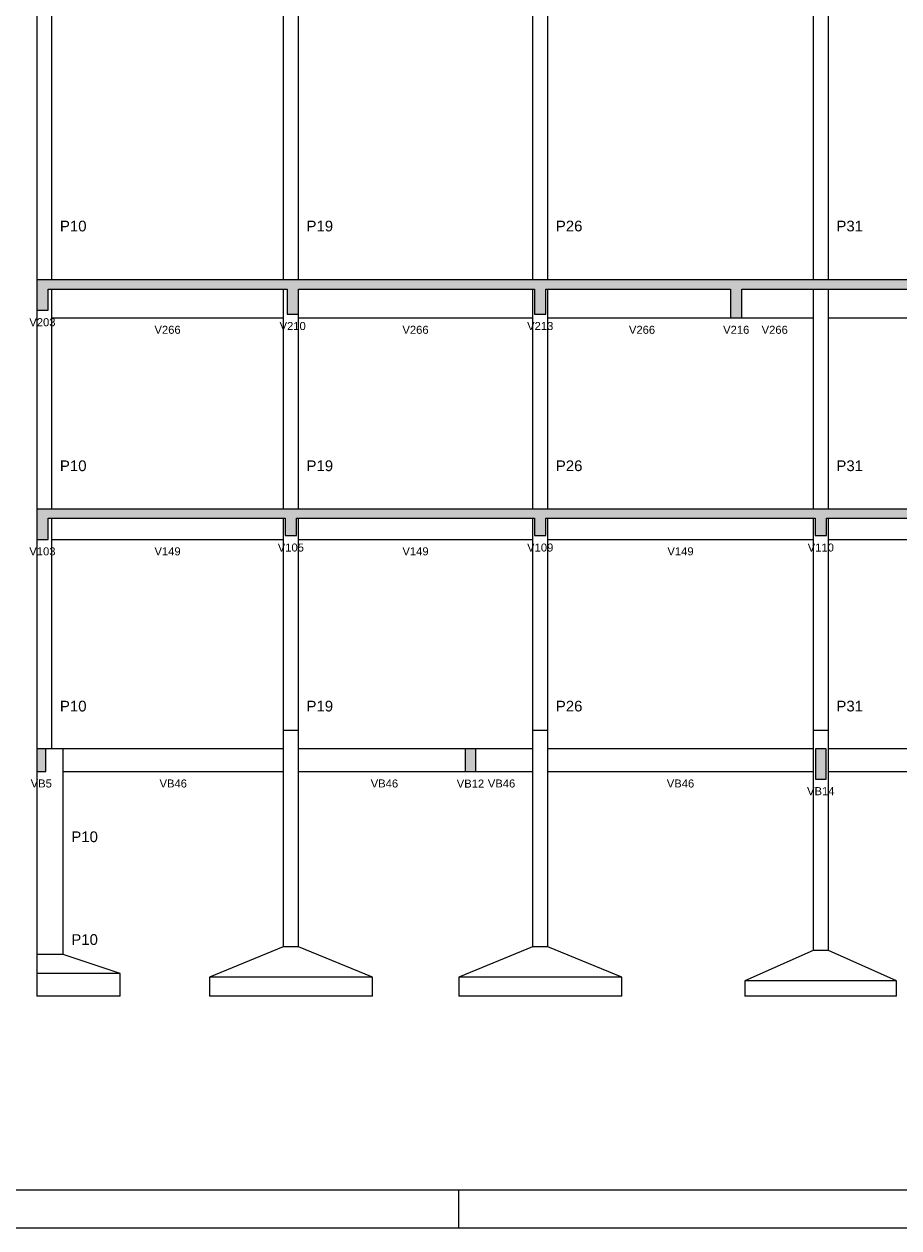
# Model space of a CAD drawing. Header units: millimetres. Extents: x 0 to 119, y 0 to 84.
# Tile 5 of 11: x 52 to 75, y 0 to 32. Entities that reach past the tile are written whole.
import ezdxf

# ---------------------------------------------------------------- set-up
doc = ezdxf.new("R2010")
doc.units = ezdxf.units.MM
doc.header["$MEASUREMENT"] = 0
doc.linetypes.add('NULL', pattern=[0])
for name, color, linetype, lineweight in [('FO-Elementos cortados', 159, 'Continuous', 5), ('FO-Elementos em vista', 7, 'Continuous', 5), ('FO-Hachuras', 153, 'Continuous', 5), ('FO-Textos das vigas', 7, 'Continuous', 5), ('FO-Textos dos pilares', 7, 'Continuous', 5)]:
    doc.layers.add(name, color=color, linetype=linetype, lineweight=lineweight)
doc.layers.add('SEDUC_MARF', color=1, linetype='Continuous')
doc.layers.add('SEDUC_MARGG', color=7, linetype='Continuous')
doc.styles.add('Arial', font='txt')

msp = doc.modelspace()

# ---------------------------------------------------------------- hatches: boundary and pattern name
at = {"layer": 'FO-Hachuras', "linetype": 'Continuous'}
for points in [[(52.2794, 24.7506), (59.1815, 24.7506), (59.1815, 24.9906), (52.2794, 24.9906), (52.2794, 24.7506)], [(52.2794, 24.1906), (52.5794, 24.1906), (52.5794, 24.9906), (52.2794, 24.9906), (52.2794, 24.1906)], [(58.8808, 24.7506), (65.7094, 24.7506), (65.7094, 24.9906), (58.8808, 24.9906), (58.8808, 24.7506)], [(58.8808, 24.0906), (59.1808, 24.0906), (59.1808, 24.9906), (58.8808, 24.9906), (58.8808, 24.0906)], [(65.4094, 24.7506), (70.8794, 24.7506), (70.8794, 24.9906), (65.4094, 24.9906), (65.4094, 24.7506)], [(65.4094, 24.0906), (65.7094, 24.0906), (65.7094, 24.9906), (65.4094, 24.9906), (65.4094, 24.0906)], [(70.5794, 24.7506), (80.9794, 24.7506), (80.9794, 24.9906), (70.5794, 24.9906), (70.5794, 24.7506)], [(70.5794, 23.9906), (70.8794, 23.9906), (70.8794, 24.9906), (70.5794, 24.9906), (70.5794, 23.9906)], [(52.2794, 18.7106), (59.1322, 18.7106), (59.1322, 18.9506), (52.2794, 18.9506), (52.2794, 18.7106)], [(52.2794, 18.1506), (52.5794, 18.1506), (52.5794, 18.9506), (52.2794, 18.9506), (52.2794, 18.1506)], [(58.8322, 18.7106), (65.7094, 18.7106), (65.7094, 18.9506), (58.8322, 18.9506), (58.8322, 18.7106)], [(58.8322, 18.2506), (59.1322, 18.2506), (59.1322, 18.9506), (58.8322, 18.9506), (58.8322, 18.2506)], [(65.4094, 18.7106), (73.1094, 18.7106), (73.1094, 18.9506), (65.4094, 18.9506), (65.4094, 18.7106)], [(65.4094, 18.2506), (65.7094, 18.2506), (65.7094, 18.9506), (65.4094, 18.9506), (65.4094, 18.2506)], [(72.8094, 18.7106), (77.9814, 18.7106), (77.9814, 18.9506), (72.8094, 18.9506), (72.8094, 18.7106)], [(72.8094, 18.2506), (73.1094, 18.2506), (73.1094, 18.9506), (72.8094, 18.9506), (72.8094, 18.2506)], [(52.2794, 12.0306), (52.5194, 12.0306), (52.5194, 12.6306), (52.2794, 12.6306), (52.2794, 12.0306)], [(63.5794, 12.0306), (63.8594, 12.0306), (63.8594, 12.6306), (63.5794, 12.6306), (63.5794, 12.0306)], [(72.8194, 11.8306), (73.0994, 11.8306), (73.0994, 12.6306), (72.8194, 12.6306), (72.8194, 11.8306)]]:
    msp.add_hatch(color=153, dxfattribs=at).paths.add_polyline_path(points)

# ---------------------------------------------------------------- linework, layer by layer
at = {"layer": 'FO-Elementos cortados'}
for p, q in [((52.2794, 24.9906), (52.2794, 24.7506)), ((52.5794, 24.9906), (52.2794, 24.9906)), ((52.6794, 24.9906), (52.5794, 24.9906)), ((58.7822, 24.9906), (52.6794, 24.9906)), ((58.8808, 24.9906), (58.7822, 24.9906)), ((59.1808, 24.9906), (58.8808, 24.9906)), ((59.1815, 24.9906), (59.1808, 24.9906)), ((59.1822, 24.9906), (59.1815, 24.9906)), ((65.3594, 24.9906), (59.1822, 24.9906)), ((65.4094, 24.9906), (65.3594, 24.9906)), ((65.7094, 24.9906), (65.4094, 24.9906)), ((65.7594, 24.9906), (65.7094, 24.9906)), ((70.5794, 24.9906), (65.7594, 24.9906)), ((70.7294, 24.9906), (70.5794, 24.9906)), ((70.8794, 24.9906), (70.7294, 24.9906)), ((72.7594, 24.9906), (70.8794, 24.9906)), ((73.1594, 24.9906), (72.7594, 24.9906)), ((77.6814, 24.9906), (73.1594, 24.9906)), ((52.2794, 24.7506), (52.2794, 24.1906)), ((52.5794, 24.1906), (52.5794, 24.7506)), ((52.5794, 24.7506), (52.6794, 24.7506)), ((52.6794, 24.7506), (58.7822, 24.7506)), ((58.7822, 24.7506), (58.8808, 24.7506)), ((58.8808, 24.7506), (58.8808, 24.0906)), ((59.1808, 24.0906), (59.1808, 24.7506)), ((59.1822, 24.7506), (65.3594, 24.7506)), ((65.3594, 24.7506), (65.4094, 24.7506)), ((65.4094, 24.7506), (65.4094, 24.0906)), ((65.7094, 24.0906), (65.7094, 24.7506)), ((65.7094, 24.7506), (65.7594, 24.7506)), ((65.7594, 24.7506), (70.5794, 24.7506)), ((70.5794, 24.7506), (70.5794, 23.9906)), ((70.8794, 23.9906), (70.8794, 24.7506)), ((70.8794, 24.7506), (72.7594, 24.7506)), ((72.7594, 24.7506), (73.1594, 24.7506)), ((73.1594, 24.7506), (77.6814, 24.7506)), ((52.2794, 24.1906), (52.5794, 24.1906)), ((58.8808, 24.0906), (59.1808, 24.0906)), ((65.4094, 24.0906), (65.7094, 24.0906)), ((70.5794, 23.9906), (70.7294, 23.9906)), ((70.7294, 23.9906), (70.8794, 23.9906)), ((52.2794, 18.9506), (52.2794, 18.7106)), ((52.5794, 18.9506), (52.2794, 18.9506)), ((52.6794, 18.9506), (52.5794, 18.9506)), ((58.7822, 18.9506), (52.6794, 18.9506)), ((58.8322, 18.9506), (58.7822, 18.9506)), ((59.1322, 18.9506), (58.8322, 18.9506)), ((59.1822, 18.9506), (59.1322, 18.9506)), ((65.3594, 18.9506), (59.1822, 18.9506)), ((65.4094, 18.9506), (65.3594, 18.9506)), ((65.7094, 18.9506), (65.4094, 18.9506)), ((65.7594, 18.9506), (65.7094, 18.9506)), ((72.7594, 18.9506), (65.7594, 18.9506)), ((72.8094, 18.9506), (72.7594, 18.9506)), ((73.1094, 18.9506), (72.8094, 18.9506)), ((73.1594, 18.9506), (73.1094, 18.9506)), ((77.6814, 18.9506), (73.1594, 18.9506)), ((52.2794, 18.7106), (52.2794, 18.1506)), ((52.5794, 18.1506), (52.5794, 18.7106)), ((52.5794, 18.7106), (52.6794, 18.7106)), ((52.6794, 18.7106), (58.7822, 18.7106)), ((58.7822, 18.7106), (58.8322, 18.7106)), ((58.8322, 18.7106), (58.8322, 18.2506)), ((59.1322, 18.2506), (59.1322, 18.7106)), ((59.1322, 18.7106), (59.1822, 18.7106)), ((59.1822, 18.7106), (65.3594, 18.7106)), ((65.3594, 18.7106), (65.4094, 18.7106)), ((65.4094, 18.7106), (65.4094, 18.2506)), ((65.7094, 18.2506), (65.7094, 18.7106)), ((65.7094, 18.7106), (65.7594, 18.7106)), ((65.7594, 18.7106), (72.7594, 18.7106)), ((72.7594, 18.7106), (72.8094, 18.7106)), ((72.8094, 18.7106), (72.8094, 18.2506)), ((73.1094, 18.2506), (73.1094, 18.7106)), ((73.1094, 18.7106), (73.1594, 18.7106)), ((73.1594, 18.7106), (77.6814, 18.7106)), ((52.2794, 18.1506), (52.5794, 18.1506)), ((58.8322, 18.2506), (59.1322, 18.2506)), ((65.4094, 18.2506), (65.7094, 18.2506)), ((72.8094, 18.2506), (73.1094, 18.2506)), ((52.5194, 12.6306), (52.2794, 12.6306)), ((52.2794, 12.6306), (52.2794, 12.0306)), ((52.5194, 12.0306), (52.5194, 12.6306)), ((63.5794, 12.6306), (63.5794, 12.0306)), ((63.7194, 12.6306), (63.5794, 12.6306)), ((63.8594, 12.6306), (63.7194, 12.6306)), ((63.8594, 12.0306), (63.8594, 12.6306)), ((73.0994, 12.6306), (72.8194, 12.6306)), ((72.8194, 12.6306), (72.8194, 11.8306)), ((73.0994, 11.8306), (73.0994, 12.6306)), ((52.2794, 12.0306), (52.5194, 12.0306)), ((63.5794, 12.0306), (63.7194, 12.0306)), ((63.7194, 12.0306), (63.8594, 12.0306)), ((72.8194, 11.8306), (73.0994, 11.8306))]:
    msp.add_line(p, q, dxfattribs=at)
at = {"layer": 'FO-Elementos em vista'}
for p, q in [((52.2794, 32.3506), (52.2794, 31.5106)), ((52.6794, 31.5106), (52.6794, 32.3506)), ((58.7822, 32.3506), (58.7822, 31.5106)), ((59.1822, 31.5106), (59.1822, 32.3506)), ((65.3594, 32.3506), (65.3594, 31.5106)), ((65.7594, 31.5106), (65.7594, 32.3506)), ((72.7594, 32.3506), (72.7594, 31.5106)), ((73.1594, 31.5106), (73.1594, 32.3506)), ((52.2794, 31.5106), (52.2794, 28.3906)), ((52.6794, 28.3906), (52.6794, 31.5106)), ((58.7822, 31.5106), (58.7822, 28.3906)), ((59.1822, 28.3906), (59.1822, 31.5106)), ((65.3594, 31.5106), (65.3594, 28.3906)), ((65.7594, 28.3906), (65.7594, 31.5106)), ((72.7594, 31.5106), (72.7594, 28.3906)), ((73.1594, 28.3906), (73.1594, 31.5106)), ((52.2794, 28.3906), (52.2794, 24.9906)), ((52.6794, 24.9906), (52.6794, 28.3906)), ((58.7822, 28.3906), (58.7822, 24.9906)), ((59.1822, 24.9906), (59.1822, 28.3906)), ((65.3594, 28.3906), (65.3594, 24.9906)), ((65.7594, 24.9906), (65.7594, 28.3906)), ((72.7594, 28.3906), (72.7594, 24.9906)), ((73.1594, 24.9906), (73.1594, 28.3906)), ((52.6794, 23.9906), (52.6794, 24.7506)), ((58.7822, 24.7506), (58.7822, 23.9906)), ((59.1822, 23.9906), (59.1822, 24.7506)), ((65.3594, 24.7506), (65.3594, 23.9906)), ((65.7594, 23.9906), (65.7594, 24.7506)), ((72.7594, 24.7506), (72.7594, 23.9906)), ((73.1594, 23.9906), (73.1594, 24.7506)), ((52.2794, 24.1906), (52.2794, 22.9906)), ((52.6794, 23.9906), (58.7822, 23.9906)), ((52.6794, 22.9906), (52.6794, 23.9906)), ((58.7822, 23.9906), (58.7822, 22.9906)), ((59.1822, 23.9906), (65.3594, 23.9906)), ((59.1822, 22.9906), (59.1822, 23.9906)), ((65.3594, 23.9906), (65.3594, 22.9906)), ((65.7594, 23.9906), (70.5794, 23.9906)), ((65.7594, 22.9906), (65.7594, 23.9906)), ((70.8794, 23.9906), (72.7594, 23.9906)), ((72.7594, 23.9906), (72.7594, 22.9906)), ((73.1594, 23.9906), (77.6814, 23.9906)), ((73.1594, 22.9906), (73.1594, 23.9906)), ((52.2794, 22.9906), (52.2794, 21.7906)), ((52.6794, 21.7906), (52.6794, 22.9906)), ((58.7822, 22.9906), (58.7822, 21.7906)), ((59.1822, 21.7906), (59.1822, 22.9906)), ((65.3594, 22.9906), (65.3594, 21.7906)), ((65.7594, 21.7906), (65.7594, 22.9906)), ((72.7594, 22.9906), (72.7594, 21.7906)), ((73.1594, 21.7906), (73.1594, 22.9906)), ((52.2794, 21.7906), (52.2794, 18.9506)), ((52.6794, 18.9506), (52.6794, 21.7906)), ((58.7822, 21.7906), (58.7822, 18.9506)), ((59.1822, 18.9506), (59.1822, 21.7906)), ((65.3594, 21.7906), (65.3594, 18.9506)), ((65.7594, 18.9506), (65.7594, 21.7906)), ((72.7594, 21.7906), (72.7594, 18.9506)), ((73.1594, 18.9506), (73.1594, 21.7906)), ((52.6794, 18.1506), (52.6794, 18.7106)), ((58.7822, 18.7106), (58.7822, 18.1506)), ((59.1822, 18.1506), (59.1822, 18.7106)), ((65.3594, 18.7106), (65.3594, 18.1506)), ((65.7594, 18.1506), (65.7594, 18.7106)), ((72.7594, 18.7106), (72.7594, 18.1506)), ((73.1594, 18.1506), (73.1594, 18.7106)), ((52.2794, 18.1506), (52.2794, 15.4386)), ((52.6794, 18.1506), (58.7822, 18.1506)), ((52.6794, 15.4386), (52.6794, 18.1506)), ((58.7822, 18.1506), (58.7822, 15.4386)), ((59.1822, 18.1506), (65.3594, 18.1506)), ((59.1822, 15.4386), (59.1822, 18.1506)), ((65.3594, 18.1506), (65.3594, 15.4386)), ((65.7594, 18.1506), (72.7594, 18.1506)), ((65.7594, 15.4386), (65.7594, 18.1506)), ((72.7594, 18.1506), (72.7594, 15.4386)), ((73.1594, 18.1506), (77.6814, 18.1506)), ((73.1594, 15.4386), (73.1594, 18.1506)), ((52.2794, 15.4386), (52.2794, 12.6306)), ((52.6794, 12.6306), (52.6794, 15.4386)), ((58.7822, 15.4386), (58.7822, 13.1106)), ((59.1822, 13.1106), (59.1822, 15.4386)), ((65.3594, 15.4386), (65.3594, 13.1106)), ((65.7594, 13.1106), (65.7594, 15.4386)), ((72.7594, 15.4386), (72.7594, 13.1106)), ((73.1594, 13.1106), (73.1594, 15.4386)), ((59.1822, 13.1106), (58.7822, 13.1106)), ((58.7822, 13.1106), (58.7822, 12.6306)), ((59.1822, 12.6306), (59.1822, 13.1106)), ((65.7594, 13.1106), (65.3594, 13.1106)), ((65.3594, 13.1106), (65.3594, 12.6306)), ((65.7594, 12.6306), (65.7594, 13.1106)), ((73.1594, 13.1106), (72.7594, 13.1106)), ((72.7594, 13.1106), (72.7594, 12.6306)), ((73.1594, 12.6306), (73.1594, 13.1106)), ((52.6794, 12.6306), (52.5194, 12.6306)), ((52.9794, 12.6306), (52.6794, 12.6306)), ((58.7822, 12.6306), (52.9794, 12.6306)), ((52.9794, 12.0306), (52.9794, 12.6306)), ((58.7822, 12.6306), (58.7822, 12.0306)), ((63.5794, 12.6306), (59.1822, 12.6306)), ((59.1822, 12.0306), (59.1822, 12.6306)), ((65.3594, 12.6306), (63.8594, 12.6306)), ((65.3594, 12.6306), (65.3594, 12.0306)), ((72.7594, 12.6306), (65.7594, 12.6306)), ((65.7594, 12.0306), (65.7594, 12.6306)), ((72.7594, 12.6306), (72.7594, 12.0306)), ((77.6814, 12.6306), (73.1594, 12.6306)), ((73.1594, 12.0306), (73.1594, 12.6306)), ((52.2794, 12.0306), (52.2794, 8.5506)), ((52.9794, 12.0306), (58.7822, 12.0306)), ((52.9794, 8.5506), (52.9794, 12.0306)), ((58.7822, 12.0306), (58.7822, 7.4106)), ((59.1822, 12.0306), (63.5794, 12.0306)), ((59.1822, 7.4106), (59.1822, 12.0306)), ((63.8594, 12.0306), (65.3594, 12.0306)), ((65.3594, 12.0306), (65.3594, 7.4106)), ((65.7594, 12.0306), (72.7594, 12.0306)), ((65.7594, 7.4106), (65.7594, 12.0306)), ((72.7594, 12.0306), (72.7594, 7.3106)), ((73.1594, 12.0306), (77.6814, 12.0306)), ((73.1594, 7.3106), (73.1594, 12.0306)), ((52.2794, 8.5506), (52.2794, 7.2106)), ((52.9794, 7.2106), (52.9794, 8.5506)), ((58.7822, 7.4106), (56.8322, 6.6106)), ((59.1822, 7.4106), (58.7822, 7.4106)), ((61.1322, 6.6106), (59.1822, 7.4106)), ((65.3594, 7.4106), (63.4094, 6.6106)), ((65.7594, 7.4106), (65.3594, 7.4106)), ((67.7094, 6.6106), (65.7594, 7.4106)), ((72.7594, 7.3106), (70.9594, 6.5106)), ((73.1594, 7.3106), (72.7594, 7.3106)), ((74.9594, 6.5106), (73.1594, 7.3106)), ((52.9794, 7.2106), (52.2794, 7.2106)), ((52.2794, 7.2106), (52.2794, 7.0106)), ((52.2794, 7.0106), (52.2794, 6.7106)), ((54.4794, 6.7106), (52.9794, 7.2106)), ((52.2794, 6.7106), (52.2794, 6.1106)), ((52.9794, 6.7106), (52.2794, 6.7106)), ((54.4794, 6.7106), (52.9794, 6.7106)), ((54.4794, 6.1106), (54.4794, 6.7106)), ((56.8322, 6.6106), (56.8322, 6.1106)), ((58.7822, 6.6106), (56.8322, 6.6106)), ((59.1822, 6.6106), (58.7822, 6.6106)), ((61.1322, 6.6106), (59.1822, 6.6106)), ((61.1322, 6.1106), (61.1322, 6.6106)), ((63.4094, 6.6106), (63.4094, 6.1106)), ((65.3594, 6.6106), (63.4094, 6.6106)), ((65.7594, 6.6106), (65.3594, 6.6106)), ((67.7094, 6.6106), (65.7594, 6.6106)), ((67.7094, 6.1106), (67.7094, 6.6106)), ((70.9594, 6.5106), (70.9594, 6.1106)), ((72.7594, 6.5106), (70.9594, 6.5106)), ((73.1594, 6.5106), (72.7594, 6.5106)), ((74.9594, 6.5106), (73.1594, 6.5106)), ((74.9594, 6.1106), (74.9594, 6.5106)), ((52.9794, 6.1106), (52.2794, 6.1106)), ((54.4794, 6.1106), (52.9794, 6.1106)), ((58.7822, 6.1106), (56.8322, 6.1106)), ((59.1822, 6.1106), (58.7822, 6.1106)), ((61.1322, 6.1106), (59.1822, 6.1106)), ((65.3594, 6.1106), (63.4094, 6.1106)), ((65.7594, 6.1106), (65.3594, 6.1106)), ((67.7094, 6.1106), (65.7594, 6.1106)), ((72.7594, 6.1106), (70.9594, 6.1106)), ((73.1594, 6.1106), (72.7594, 6.1106)), ((74.9594, 6.1106), (73.1594, 6.1106))]:
    msp.add_line(p, q, dxfattribs=at)
at = {"layer": 'SEDUC_MARF'}
msp.add_line((63.4015, 1), (63.4015, 0), dxfattribs=at)
msp.add_lwpolyline([(118.9, 84.1), (0, 84.1), (0, 0), (118.9, 0)], close=True, dxfattribs=at)
at = {"layer": 'SEDUC_MARGG'}
msp.add_lwpolyline([(2.5, 1), (117.9, 1), (117.9, 83.1), (2.5, 83.1), (2.5, 1)], dxfattribs=at)

# ---------------------------------------------------------------- texts
at = {"layer": 'FO-Textos das vigas', "linetype": 'NULL', "char_height": 0.2118, "attachment_point": 8, "line_spacing_factor": 0.798, "style": 'Arial'}
for s, insert, width in [('V203', (52.4294, 23.7675), 1.354561), ('V266', (55.7304, 23.5675), 1.354561), ('V210', (59.0304, 23.6675), 1.354561), ('V266', (62.2704, 23.5675), 1.354561), ('V213', (65.5594, 23.6675), 1.354561), ('V266', (68.2444, 23.5675), 1.354561), ('V216', (70.7294, 23.5675), 1.354561), ('V266', (71.7444, 23.5675), 1.354561), ('V105', (58.9824, 17.8275), 1.354561), ('V109', (65.5594, 17.8275), 1.354561), ('V110', (72.9594, 17.8275), 1.354561), ('V103', (52.4294, 17.7275), 1.354561), ('V149', (55.7304, 17.7275), 1.354561), ('V149', (62.2704, 17.7275), 1.354561), ('V149', (69.2594, 17.7275), 1.354561), ('VB5', (52.3994, 11.6075), 1.096279), ('VB46', (55.8804, 11.6075), 1.418848), ('VB46', (61.4504, 11.6075), 1.418848), ('VB12', (63.7194, 11.6075), 1.418848), ('VB46', (64.5394, 11.6075), 1.418848), ('VB46', (69.2594, 11.6075), 1.418848), ('VB14', (72.9594, 11.4075), 1.418848)]:
    msp.add_mtext(s, dxfattribs=dict(at, insert=insert, width=width))
at = {"layer": 'FO-Textos dos pilares', "linetype": 'NULL', "char_height": 0.2824, "width": 1.387852, "attachment_point": 7, "line_spacing_factor": 0.798, "style": 'Arial'}
for s, insert in [('P10', (52.8914, 26.2668)), ('P19', (59.3944, 26.2668)), ('P26', (65.9714, 26.2668)), ('P31', (73.3714, 26.2668)), ('P10', (52.8914, 19.9468)), ('P19', (59.3944, 19.9468)), ('P26', (65.9714, 19.9468)), ('P31', (73.3714, 19.9468)), ('P10', (52.8914, 13.6108)), ('P19', (59.3944, 13.6108)), ('P26', (65.9714, 13.6108)), ('P31', (73.3714, 13.6108)), ('P10', (53.1914, 10.1668)), ('P10', (53.1914, 7.4568))]:
    msp.add_mtext(s, dxfattribs=dict(at, insert=insert))

doc.saveas('drawing.dxf')
